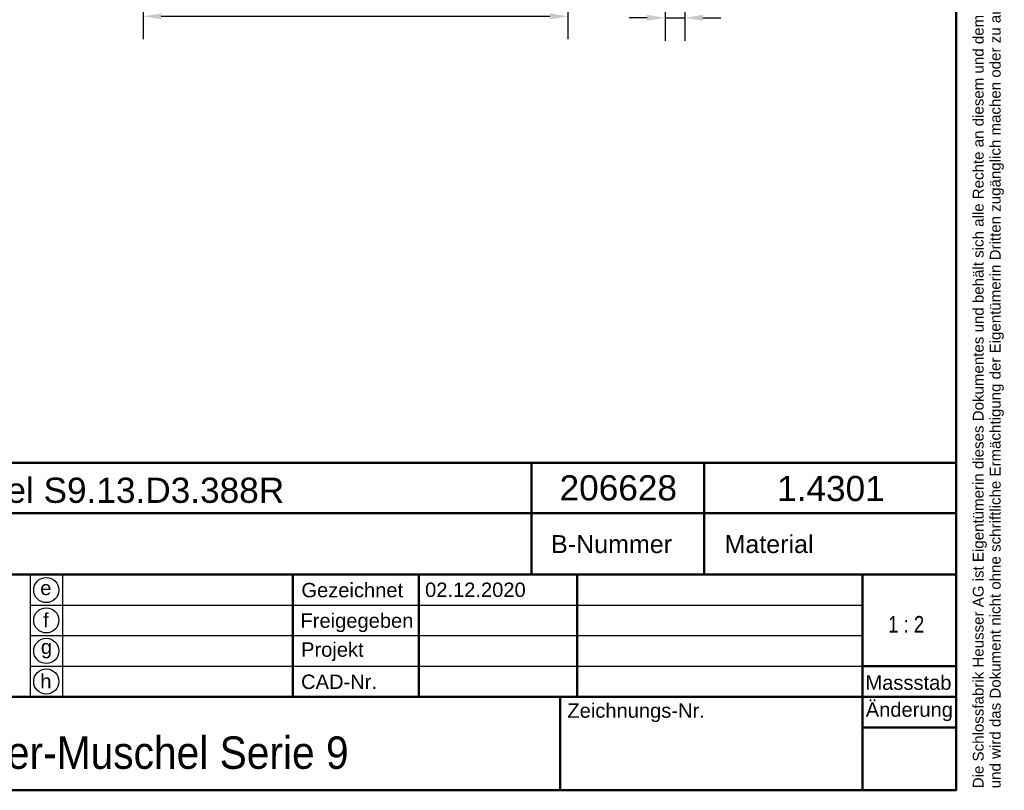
# Model space of a CAD drawing. Header units: millimetres. Extents: x 20 to 833, y 20 to 574.
# Tile 10 of 12: x 560 to 833, y 20 to 234. Entities that reach past the tile are written whole.
import ezdxf
from ezdxf.enums import TextEntityAlignment as Align

# ---------------------------------------------------------------- set-up
doc = ezdxf.new("R2010")
doc.units = ezdxf.units.MM
doc.header["$LTSCALE"] = 2
for name, color, linetype, lineweight in [('Bemaßungen(DIN)', 7, 'Continuous', 25), ('Skizziergeometrie(DIN)', 7, 'Continuous', 50), ('Skizzierlinie(DIN)', 7, 'Continuous', 25), ('Symbole(DIN)', 7, 'Continuous', 25)]:
    doc.layers.add(name, color=color, linetype=linetype, lineweight=lineweight)
doc.styles.add('Aktuell-DIN', font='arial.ttf')
doc.styles.add('STANDARD-DIN~0', font='arial.ttf')
doc.styles.add('Textstil10', font='arial.ttf')
doc.styles.add('Textstil41', font='arial.ttf', dxfattribs={"width": 0.8})
doc.styles.add('Textstil83', font='arial.ttf', dxfattribs={"width": 0.8})
doc.dimstyles.new('CAD-LAN', dxfattribs={"dimscale": 2, "dimtxt": 3.5, "dimasz": 2.5, "dimexe": 3.175, "dimexo": 0, "dimgap": 0.8, "dimtad": 1, "dimrnd": 1e-08, "dimtxsty": 'STANDARD-DIN~0', "dimcen": 0.09, "dimdle": 10, "dimclrd": 250, "dimclre": 250, "dimclrt": 250, "dimadec": 0, "dimazin": 2, "dimtfac": 1, "dimtmove": 0, "dimatfit": 3, "dimfxl": 1, "dimtolj": 1, "dimtzin": 0, "dimlwd": 25, "dimlwe": 25, "dimarcsym": 0})

# ---------------------------------------------------------------- blocks, each defined once
blk = doc.blocks.new('Ränder Standardrahmen')
at = {"layer": 'Skizziergeometrie(DIN)', "flags": 128}
blk.add_lwpolyline([(10, 10), (10, 287), (410, 287), (410, 10), (10, 10)], dxfattribs=at)
blk = doc.blocks.new('Schriftfelder Heusser')
at = {"layer": 'Skizziergeometrie(DIN)'}
for p, q in [((101, 236.92), (291, 236.92)), ((232, 229.92), (232, 236.92)), ((256, 229.92), (256, 236.92)), ((291, 236.92), (291, 229.92)), ((101, 229.92), (291, 229.92)), ((232, 229.92), (232, 221.42)), ((256, 229.92), (256, 221.42)), ((291, 229.92), (291, 191.42)), ((101, 221.42), (291, 221.42)), ((198.85, 221.42), (198.85, 204.42)), ((216.35, 221.42), (216.35, 204.42)), ((238.35, 221.42), (238.35, 204.42)), ((278, 221.42), (278, 191.42)), ((278, 208.67), (291, 208.67)), ((101, 204.42), (291, 204.42)), ((236, 204.42), (236, 191.42)), ((278, 200.17), (291, 200.17)), ((291, 191.42), (101, 191.42))]:
    blk.add_line(p, q, dxfattribs=at)
at = {"layer": 'Skizzierlinie(DIN)'}
for p, q in [((162.35, 221.42), (162.35, 204.42)), ((166.85, 221.42), (166.85, 204.42)), ((162.35, 217.17), (278, 217.17)), ((162.35, 212.92), (278, 212.92)), ((162.35, 208.67), (278, 208.67))]:
    blk.add_line(p, q, dxfattribs=at)
for centre in [(164.6, 219.25), (164.6, 215.04), (164.6, 210.79), (164.6, 206.54)]:
    blk.add_circle(centre, 1.75, dxfattribs=at)
at = {"layer": 'Symbole(DIN)', "color": 7, "insert": (293.33, 191.7), "char_height": 1.5, "width": 182.3003, "attachment_point": 1, "rotation": 90, "line_spacing_factor": 0.944221, "style": 'Aktuell-DIN'}
blk.add_mtext('\\fArial|b0|i0;\\H1.5000;Die Schlossfabrik Heusser AG ist Eigentümerin dieses Dokumentes und behält sich alle Rechte an diesem und dem dargestellten Gegenstand vor. Der Empfänger anerkennt diese Rechte\\Pund wird das Dokument nicht ohne schriftliche Ermächtigung der Eigentümerin Dritten zugänglich machen oder zu anderen Zwecken verwenden, zu dem es ihm übergeben worden ist.\\P ', dxfattribs=at)
at = {"layer": 'Symbole(DIN)', "color": 179, "true_color": 0x262659, "style": 'Aktuell-DIN'}
for s, insert, char_height, attachment_point in [('B-Nummer', (234.74, 225.62), 2.489, 4), ('Material', (265.02, 225.62), 2.489, 5), ('\\fArial|b0|i0;Gezeichnet', (200.05, 219.23), 2, 4), ('\\fArial|b0|i0;e', (164.54, 219.53), 2, 5), ('\\fArial|b0|i0;f', (164.55, 215.06), 2, 5), ('\\fArial|b0|i0;Freigegeben', (199.92, 216), 2, 1), ('\\fArial|b0|i0;Projekt', (200, 211.98), 2, 1), ('\\fArial|b0|i0;g', (164.63, 211.05), 2, 5), ('\\fArial|b0|i0;h', (164.55, 206.57), 2, 5), ('\\fArial|b0|i0;CAD-Nr.', (200, 207.5), 2, 1), ('\\fArial|b0|i0;\\H2.0000;Massstab', (284.39, 206.37), 2, 5), ('\\fArial|b0|i0;Zeichnungs-Nr.', (237, 203.5), 2, 1)]:
    blk.add_mtext(s, dxfattribs=dict(at, insert=insert, char_height=char_height, attachment_point=attachment_point))
at = {"layer": 'Symbole(DIN)', "color": 179, "true_color": 0x262659, "insert": (284.51, 202.33), "char_height": 2, "width": 12.1143, "attachment_point": 5, "style": 'Aktuell-DIN'}
blk.add_mtext('\\fArial|b0|i0;Änderung', dxfattribs=at)
at = {"layer": 'Symbole(DIN)', "color": 7, "insert": (143.1, 196.62), "char_height": 4.5, "width": 90.18, "attachment_point": 4, "style": 'Aktuell-DIN'}
blk.add_mtext('\\fArial|b0|i0;\\W0.90;\\H4.5000;Heusser-Muschel Serie 9', dxfattribs=at)
at = {"layer": 'Symbole(DIN)', "color": 179, "true_color": 0x262659, "style": 'Textstil10'}
blk.add_attdef('ERSTELLUNGSDATUM_001', (217.23, 218.29), '', height=2, dxfattribs=at)
at = {"layer": 'Symbole(DIN)', "color": 179, "true_color": 0x262659}
for tag, height, style, p in [('AUTOR', 2.49, 'Aktuell-DIN', (240.03, 219.26)), ('KONTROLLDATUM', 2, 'Textstil10', (217.42, 215.04)), ('KONTROLLIERT_VON', 2, 'Textstil10', (239.98, 215.05))]:
    blk.add_attdef(tag, text='', height=height, dxfattribs=dict(at, style=style)).set_placement(p, align=Align.MIDDLE_LEFT)
at = {"layer": 'Symbole(DIN)', "color": 7, "style": 'Textstil83', "width": 0.8}
blk.add_attdef('Anfänglicher_Ansichtsmaßstab_001', (281.57, 213.34), '', height=2.3, dxfattribs=at)
at = {"layer": 'Symbole(DIN)', "color": 179, "true_color": 0x262659, "style": 'Textstil10'}
blk.add_attdef('PROJEKT', text='', height=2, dxfattribs=at).set_placement((217.77, 209.72), align=Align.BOTTOM_LEFT)
at = {"layer": 'Symbole(DIN)', "color": 7, "style": 'Textstil41', "width": 0.8}
blk.add_attdef('STATUS', text='', height=5, dxfattribs=at).set_placement((284.53, 195.86), align=Align.MIDDLE_CENTER)
blk = doc.blocks.new('*D24')
at = {"layer": 'Bemaßungen(DIN)', "color": 250, "linetype": 'Continuous', "lineweight": 25, "true_color": 0x3f3f3f, "transparency": 16777216}
for p, q in [((712.17, 380.49), (712.17, 228.79)), ((594.17, 283.49), (594.17, 228.79)), ((707.17, 235.14), (599.17, 235.14))]:
    blk.add_line(p, q, dxfattribs=at)
at = {"layer": 'Bemaßungen(DIN)', "color": 250, "linetype": 'Continuous', "true_color": 0x3f3f3f, "transparency": 16777216}
for points in [[(599.17, 235.97), (599.17, 234.31), (594.17, 235.14)], [(707.17, 235.97), (707.17, 234.31), (712.17, 235.14)]]:
    blk.add_solid(points, dxfattribs=at)
at = {"layer": 'Defpoints', "color": 0, "linetype": 'Continuous', "transparency": 16777216}
for p in [(712.17, 380.49), (594.17, 283.49), (594.17, 235.14)]:
    blk.add_point(p, dxfattribs=at)
at = {"layer": 'Bemaßungen(DIN)', "color": 250, "linetype": 'Continuous', "lineweight": 25, "true_color": 0x3f3f3f, "transparency": 16777216, "insert": (645.76, 243.89), "char_height": 7, "attachment_point": 1, "style": 'STANDARD-DIN~0'}
blk.add_mtext('\\A1;118', dxfattribs=at)
blk = doc.blocks.new('*D25')
at = {"layer": 'Bemaßungen(DIN)', "color": 250, "linetype": 'Continuous', "lineweight": 25, "true_color": 0x3f3f3f, "transparency": 16777216}
for p, q in [((739.17, 295.93), (739.17, 228.38)), ((744.67, 292.43), (744.67, 228.38)), ((734.17, 234.73), (729.17, 234.73)), ((739.17, 234.73), (744.67, 234.73)), ((749.67, 234.73), (754.67, 234.73))]:
    blk.add_line(p, q, dxfattribs=at)
at = {"layer": 'Bemaßungen(DIN)', "color": 250, "linetype": 'Continuous', "true_color": 0x3f3f3f, "transparency": 16777216}
for points in [[(734.17, 235.56), (734.17, 233.9), (739.17, 234.73)], [(749.67, 235.56), (749.67, 233.9), (744.67, 234.73)]]:
    blk.add_solid(points, dxfattribs=at)
at = {"layer": 'Defpoints', "color": 0, "linetype": 'Continuous', "transparency": 16777216}
for p in [(739.17, 295.93), (744.67, 292.43), (744.67, 234.73)]:
    blk.add_point(p, dxfattribs=at)
at = {"layer": 'Bemaßungen(DIN)', "color": 250, "linetype": 'Continuous', "lineweight": 25, "true_color": 0x3f3f3f, "transparency": 16777216, "insert": (735.52, 244.71), "char_height": 7, "attachment_point": 1, "style": 'STANDARD-DIN~0'}
blk.add_mtext('\\A1;5,5', dxfattribs=at)

msp = doc.modelspace()

# ---------------------------------------------------------------- block references
at = {"xscale": 2, "yscale": 2, "zscale": 2}
msp.add_blockref('Ränder Standardrahmen', (0, 0), dxfattribs=at)
msp.add_blockref('Schriftfelder Heusser', (238, -362.833), dxfattribs=at).add_auto_attribs({'ERSTELLUNGSDATUM_001': '02.12.2020', 'Anfänglicher_Ansichtsmaßstab_001': '1 : 2'})

# ---------------------------------------------------------------- texts
at = {"layer": 'Symbole(DIN)', "color": 7, "char_height": 7, "attachment_point": 1, "style": 'Aktuell-DIN'}
for s, insert, width in [('{\\fArial|b0|i0;\\H7.0000;Heusser-Muschel S9.13.D3.388R}', (487.659, 106.906), 145.65549), ('{\\fArial|b0|i0;\\H7.0000;206628}', (709.83, 107.58), 32.62043), ('{\\fArial|b0|i0;\\H7.0000;1.4301}', (770.274, 107.401), 29.89939)]:
    msp.add_mtext(s, dxfattribs=dict(at, insert=insert, width=width))

# ---------------------------------------------------------------- dimensions: what is measured, and where the dimension line sits
at = {"layer": 'Bemaßungen(DIN)', "color": 250, "linetype": 'Continuous', "lineweight": 25, "true_color": 0x3f3f3f}
for base, p1, p2, override, picture, middle in [((594.171, 235.141), (712.171, 380.491), (594.171, 283.491), {"dimgap": 0.8, "dimdec": 2, "dimtol": 0, "dimlim": 0, "dimtp": 0, "dimtm": 0, "dimtdec": 2, "dimtofl": 0, "dimatfit": 1}, '*D24', (653.171, 235.141)), ((744.671, 234.73), (739.171, 295.929), (744.671, 292.425), {"dimgap": 0.8, "dimdec": 2, "dimtol": 0, "dimlim": 0, "dimtp": 0, "dimtm": 0, "dimtdec": 2, "dimtofl": 1, "dimatfit": 1}, '*D25', (741.921, 234.73))]:
    dim = msp.add_linear_dim(base=base, p1=p1, p2=p2, angle=180, dimstyle='CAD-LAN', override=override, dxfattribs=at)
    dim.commit()
    dim.dimension.update_dxf_attribs({"geometry": picture, "text_midpoint": middle, "dimtype": 160})

doc.saveas('drawing.dxf')
